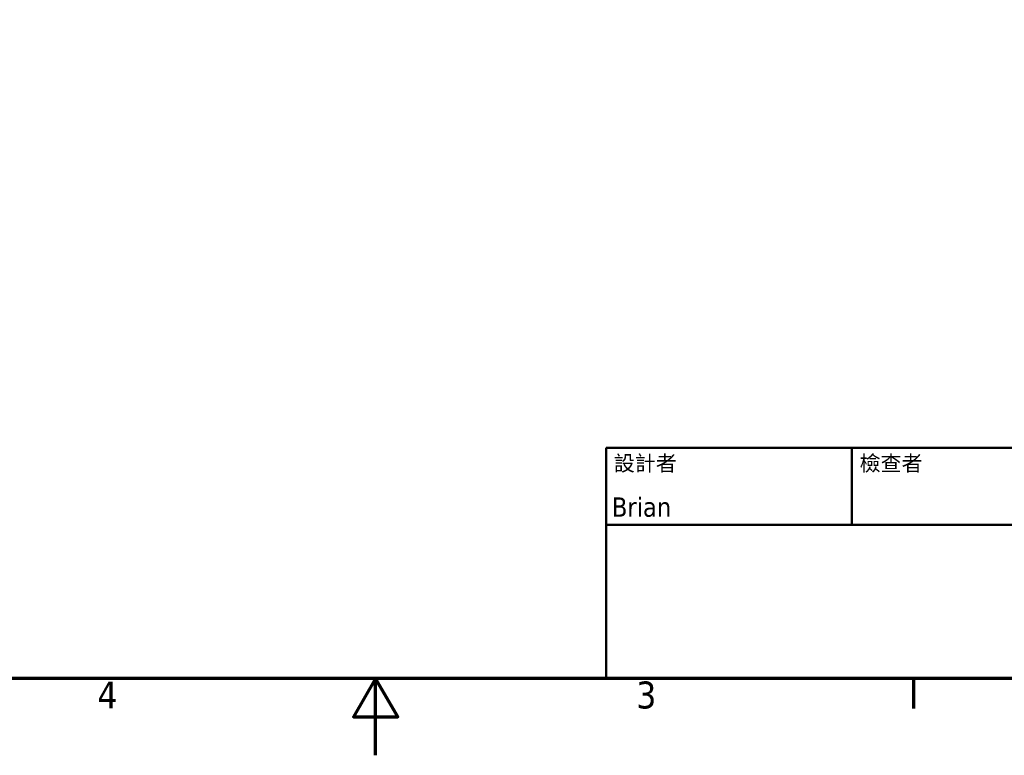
# Model space of a CAD drawing. Header units: millimetres. Extents: x 0 to 8400, y 0 to 5940.
# Tile 2 of 14: x 3273 to 5837, y 0 to 1914. Entities that reach past the tile are written whole.
import ezdxf
from ezdxf.enums import TextEntityAlignment as Align

# ---------------------------------------------------------------- set-up
doc = ezdxf.new("R2010")
doc.units = ezdxf.units.MM
doc.header["$LTSCALE"] = 20
doc.layers.add('圖框 (ISO)', color=7, linetype='Continuous', lineweight=70)
doc.layers.add('標題 (ISO)', color=7, linetype='Continuous', lineweight=50)
doc.styles.add('文字型式11', font='tahoma.ttf')
doc.styles.add('文字型式17', font='tahoma.ttf')
doc.styles.add('註記文字 (ISO)', font='tahoma.ttf')

# ---------------------------------------------------------------- blocks, each defined once
blk = doc.blocks.new('圖框 預設圖框')
at = {"layer": '圖框 (ISO)'}
blk.add_line((280, 10), (280, 6.1), dxfattribs=at)
at = {"layer": '圖框 (ISO)', "flags": 128}
for points in [[(10, 10), (10, 287), (410, 287), (410, 10), (10, 10)], [(210, 0), (210, 10), (207.11, 5), (212.89, 5), (210, 10)]]:
    blk.add_lwpolyline(points, dxfattribs=at)
at = {"layer": '圖框 (ISO)', "char_height": 3.5, "attachment_point": 7, "style": '註記文字 (ISO)'}
for s, insert in [('4', (173.78, 6.1)), ('3', (243.91, 6.03))]:
    blk.add_mtext(s, dxfattribs=dict(at, insert=insert))
blk = doc.blocks.new('標題欄框 ISO')
at = {"layer": '標題 (ISO)'}
for p, q in [((270.07, 130), (100.07, 130)), ((100.07, 130), (100.07, 100)), ((132.07, 120), (132.07, 130)), ((100.07, 120), (270.07, 120)), ((100.07, 100), (270.07, 100))]:
    blk.add_line(p, q, dxfattribs=at)
at = {"layer": '標題 (ISO)', "style": '文字型式17'}
for s, p in [('設計者', (101.07, 129)), ('檢查者', (133.07, 129))]:
    blk.add_text(s, height=2, dxfattribs=at).set_placement(p, align=Align.TOP_LEFT)
at = {"layer": '標題 (ISO)', "style": '文字型式11'}
for tag, p in [('檢查者', (133.07, 121)), ('工程核准者', (158.07, 121))]:
    blk.add_attdef(tag, text='', height=2.5, dxfattribs=at).set_placement(p, align=Align.BOTTOM_LEFT)
blk.add_attdef('工程核准日期', text='', height=2.5, dxfattribs=at).set_placement((196.07, 121), align=Align.BOTTOM_RIGHT)
for tag, p in [('建立日期_001', (220.89, 121.54)), ('作者_001', (100.82, 121.05))]:
    blk.add_attdef(tag, p, '', height=2.5, dxfattribs=at)
at = {"layer": '標題 (ISO)', "style": '註記文字 (ISO)'}
for tag, p in [('標題', (222.57, 115)), ('公司', (137.41, 109.96)), ('版序號碼', (242.57, 103.5))]:
    blk.add_attdef(tag, text='', height=3.5, dxfattribs=at).set_placement(p, align=Align.MIDDLE_CENTER)
blk.add_attdef('零件號碼', text='', height=3.5, dxfattribs=at).set_placement((176.07, 105), align=Align.MIDDLE_LEFT)

msp = doc.modelspace()

# ---------------------------------------------------------------- block references
at = {"xscale": 20, "yscale": 20, "zscale": 20}
msp.add_blockref('圖框 預設圖框', (0, 0), dxfattribs=at)
ref = msp.add_blockref('標題欄框 ISO', (2798.6, -1800), dxfattribs=dict(xscale=20, yscale=20, zscale=20))
ref.add_attrib('作者_001', 'Brian', (4814.9, 621), dxfattribs={"layer": '標題 (ISO)', "height": 50, "style": '文字型式11'})

doc.saveas('drawing.dxf')
